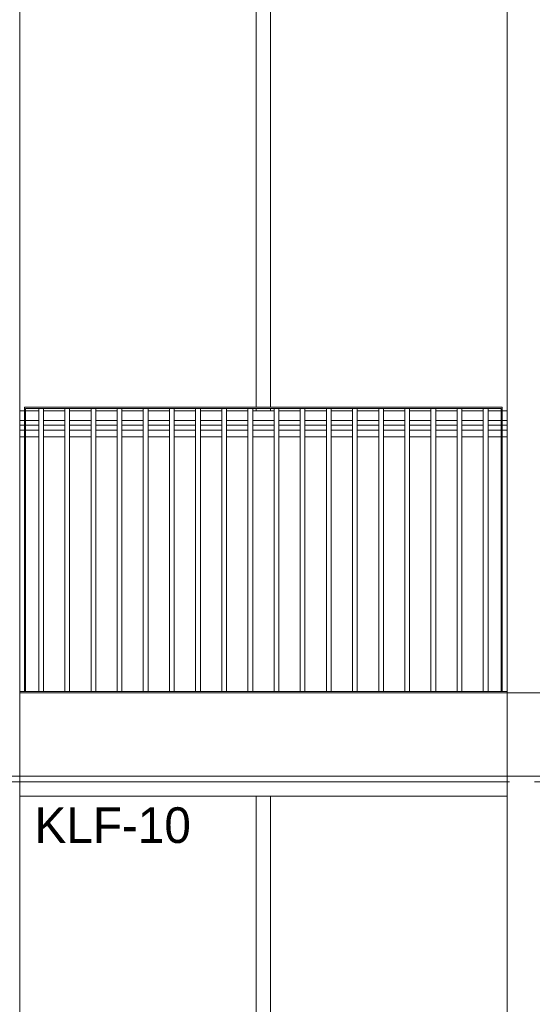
# Model space of a CAD drawing. Header units: millimetres. Extents: x -65 to 293624, y -1905 to 31061.
# Tile 110 of 256: x 57341 to 59497, y 15031 to 19171. Entities that reach past the tile are written whole.
import ezdxf
from ezdxf.enums import TextEntityAlignment as Align

# ---------------------------------------------------------------- set-up
doc = ezdxf.new("R2010")
doc.units = ezdxf.units.MM
doc.header["$MEASUREMENT"] = 0
doc.linetypes.add('Hidden Line', pattern=[317.5, 211.666667, -105.833333])
for name, color, linetype in [('00 2D joon.AR', 7, 'Continuous'), ('00 Silt sein.AR', 7, 'Continuous'), ('1232 Välisseinad.AR', 7, 'Continuous'), ('1244 Fassaadivarustus.AR', 7, 'Continuous'), ('1245 Klaasfassaadid.AR', 7, 'Continuous'), ('1251 Rõdupiirded.AR', 7, 'Continuous'), ('1253 Terrassipostid.AR', 7, 'Continuous'), ('1253 Välisterrassid.AR', 7, 'Continuous')]:
    doc.layers.add(name, color=color, linetype=linetype)
doc.styles.add('GENERATED_STYLE_4', font='txt', dxfattribs={"width": 0.84})

# ---------------------------------------------------------------- blocks, each defined once
blk = doc.blocks.new('Section Element_17_2', base_point=(-38239, 12361.4))
at = {"layer": '1253 Terrassipostid.AR', "color": 7, "linetype": 'Continuous', "lineweight": 13}
for p, q in [((57340.6, 16346.4), (57340.6, 21405.1)), ((57340.6, 15990.4), (57340.6, 16341.4)), ((57340.6, 12351.4), (57340.6, 15990.4))]:
    blk.add_line(p, q, dxfattribs=at)
blk = doc.blocks.new('Section Element_18_2', base_point=(-38239, 12361.4))
at = {"layer": '1253 Terrassipostid.AR', "color": 7, "linetype": 'Continuous', "lineweight": 13}
for p, q in [((59390.6, 21555), (59390.6, 16346.4)), ((59390.6, 16341.4), (59390.6, 15990.4)), ((59390.6, 15990.4), (59390.6, 12351.4))]:
    blk.add_line(p, q, dxfattribs=at)
blk = doc.blocks.new('Section Element_49_2', base_point=(-38239, 12361.4))
at = {"layer": '1232 Välisseinad.AR', "color": 7, "linetype": 'Continuous', "lineweight": 13}
blk.add_line((59390.6, 15966.4), (57340.6, 15966.4), dxfattribs=at)
blk = doc.blocks.new('Section Element_59_2', base_point=(-38239, 12361.4))
at = {"layer": '1253 Välisterrassid.AR', "color": 7, "linetype": 'Continuous', "lineweight": 13}
for p, q in [((59390.6, 16341.4), (59540.6, 16341.4)), ((57190.6, 15990.4), (57340.6, 15990.4)), ((57340.6, 15990.4), (59390.6, 15990.4)), ((59390.6, 15990.4), (59540.6, 15990.4))]:
    blk.add_line(p, q, dxfattribs=at)
blk = doc.blocks.new('Section Element_75_2', base_point=(-38239, 12361.4))
at = {"layer": '1244 Fassaadivarustus.AR', "color": 7, "linetype": 'Continuous', "lineweight": 13}
for p, q in [((57360.6, 17485.4), (57340.6, 17485.4)), ((57420.6, 17485.4), (57365.6, 17485.4)), ((57530.6, 17485.4), (57440.6, 17485.4)), ((57640.6, 17485.4), (57550.6, 17485.4)), ((57750.6, 17485.4), (57660.6, 17485.4)), ((57860.6, 17485.4), (57770.6, 17485.4)), ((57970.6, 17485.4), (57880.6, 17485.4)), ((58080.6, 17485.4), (57990.6, 17485.4)), ((58190.6, 17485.4), (58100.6, 17485.4)), ((58300.6, 17485.4), (58210.6, 17485.4)), ((58410.6, 17485.4), (58320.6, 17485.4)), ((58520.6, 17485.4), (58430.6, 17485.4)), ((58630.6, 17485.4), (58540.6, 17485.4)), ((58740.6, 17485.4), (58650.6, 17485.4)), ((58850.6, 17485.4), (58760.6, 17485.4)), ((58960.6, 17485.4), (58870.6, 17485.4)), ((59070.6, 17485.4), (58980.6, 17485.4)), ((59180.6, 17485.4), (59090.6, 17485.4)), ((59290.6, 17485.4), (59200.6, 17485.4)), ((59365.6, 17485.4), (59310.6, 17485.4)), ((59390.6, 17485.4), (59370.6, 17485.4)), ((57360.6, 17466.4), (57340.6, 17466.4)), ((57360.6, 17445.2), (57340.6, 17445.2)), ((57420.6, 17466.4), (57365.6, 17466.4)), ((57420.6, 17445.2), (57365.6, 17445.2)), ((57530.6, 17466.4), (57440.6, 17466.4)), ((57530.6, 17445.2), (57440.6, 17445.2)), ((57640.6, 17466.4), (57550.6, 17466.4)), ((57640.6, 17445.2), (57550.6, 17445.2)), ((57750.6, 17466.4), (57660.6, 17466.4)), ((57750.6, 17445.2), (57660.6, 17445.2)), ((57860.6, 17466.4), (57770.6, 17466.4)), ((57860.6, 17445.2), (57770.6, 17445.2)), ((57970.6, 17466.4), (57880.6, 17466.4)), ((57970.6, 17445.2), (57880.6, 17445.2)), ((58080.6, 17466.4), (57990.6, 17466.4)), ((58080.6, 17445.2), (57990.6, 17445.2)), ((58190.6, 17466.4), (58100.6, 17466.4)), ((58190.6, 17445.2), (58100.6, 17445.2)), ((58300.6, 17466.4), (58210.6, 17466.4)), ((58300.6, 17445.2), (58210.6, 17445.2)), ((58410.6, 17466.4), (58320.6, 17466.4)), ((58410.6, 17445.2), (58320.6, 17445.2)), ((58520.6, 17466.4), (58430.6, 17466.4)), ((58520.6, 17445.2), (58430.6, 17445.2)), ((58630.6, 17466.4), (58540.6, 17466.4)), ((58630.6, 17445.2), (58540.6, 17445.2)), ((58740.6, 17466.4), (58650.6, 17466.4)), ((58740.6, 17445.2), (58650.6, 17445.2)), ((58850.6, 17466.4), (58760.6, 17466.4)), ((58850.6, 17445.2), (58760.6, 17445.2)), ((58960.6, 17466.4), (58870.6, 17466.4)), ((58960.6, 17445.2), (58870.6, 17445.2)), ((59070.6, 17466.4), (58980.6, 17466.4)), ((59070.6, 17445.2), (58980.6, 17445.2)), ((59180.6, 17466.4), (59090.6, 17466.4)), ((59180.6, 17445.2), (59090.6, 17445.2)), ((59290.6, 17466.4), (59200.6, 17466.4)), ((59290.6, 17445.2), (59200.6, 17445.2)), ((59365.6, 17466.4), (59310.6, 17466.4)), ((59365.6, 17445.2), (59310.6, 17445.2)), ((59390.6, 17466.4), (59370.6, 17466.4)), ((59390.6, 17445.2), (59370.6, 17445.2)), ((57360.6, 17417.3), (57340.6, 17417.3)), ((57420.6, 17417.3), (57365.6, 17417.3)), ((57530.6, 17417.3), (57440.6, 17417.3)), ((57640.6, 17417.3), (57550.6, 17417.3)), ((57750.6, 17417.3), (57660.6, 17417.3)), ((57860.6, 17417.3), (57770.6, 17417.3)), ((57970.6, 17417.3), (57880.6, 17417.3)), ((58080.6, 17417.3), (57990.6, 17417.3)), ((58190.6, 17417.3), (58100.6, 17417.3)), ((58300.6, 17417.3), (58210.6, 17417.3)), ((58410.6, 17417.3), (58320.6, 17417.3)), ((58520.6, 17417.3), (58430.6, 17417.3)), ((58630.6, 17417.3), (58540.6, 17417.3)), ((58740.6, 17417.3), (58650.6, 17417.3)), ((58850.6, 17417.3), (58760.6, 17417.3)), ((58960.6, 17417.3), (58870.6, 17417.3)), ((59070.6, 17417.3), (58980.6, 17417.3)), ((59180.6, 17417.3), (59090.6, 17417.3)), ((59290.6, 17417.3), (59200.6, 17417.3)), ((59365.6, 17417.3), (59310.6, 17417.3)), ((59390.6, 17417.3), (59370.6, 17417.3))]:
    blk.add_line(p, q, dxfattribs=at)
blk = doc.blocks.new('Section Element_94_2', base_point=(-38239, 12361.4))
at = {"layer": '1245 Klaasfassaadid.AR', "color": 7, "linetype": 'Continuous', "lineweight": 13}
for p, q in [((57360.6, 17526.4), (57340.6, 17526.4)), ((57420.6, 17526.4), (57365.6, 17526.4)), ((57530.6, 17526.4), (57440.6, 17526.4)), ((57640.6, 17526.4), (57550.6, 17526.4)), ((57750.6, 17526.4), (57660.6, 17526.4)), ((57860.6, 17526.4), (57770.6, 17526.4)), ((57970.6, 17526.4), (57880.6, 17526.4)), ((58080.6, 17526.4), (57990.6, 17526.4)), ((58190.6, 17526.4), (58100.6, 17526.4)), ((58300.6, 17526.4), (58210.6, 17526.4)), ((58335.6, 17526.4), (58320.6, 17526.4))]:
    blk.add_line(p, q, dxfattribs=at)
blk = doc.blocks.new('Section Element_95_2', base_point=(-38239, 12361.4))
at = {"layer": '1245 Klaasfassaadid.AR', "color": 7, "linetype": 'Continuous', "lineweight": 13}
for p, q in [((58410.6, 17526.4), (58395.6, 17526.4)), ((58520.6, 17526.4), (58430.6, 17526.4)), ((58630.6, 17526.4), (58540.6, 17526.4)), ((58740.6, 17526.4), (58650.6, 17526.4)), ((58850.6, 17526.4), (58760.6, 17526.4)), ((58960.6, 17526.4), (58870.6, 17526.4)), ((59070.6, 17526.4), (58980.6, 17526.4)), ((59180.6, 17526.4), (59090.6, 17526.4)), ((59290.6, 17526.4), (59200.6, 17526.4)), ((59365.6, 17526.4), (59310.6, 17526.4)), ((59390.6, 17526.4), (59370.6, 17526.4))]:
    blk.add_line(p, q, dxfattribs=at)
blk = doc.blocks.new('Section Element_211_2', base_point=(-38239, 12361.4))
at = {"layer": '1245 Klaasfassaadid.AR', "color": 7, "linetype": 'Continuous', "lineweight": 13}
blk.add_line((58395.6, 15906.4), (59390.6, 15906.4), dxfattribs=at)
blk = doc.blocks.new('Section Element_212_2', base_point=(-38239, 12361.4))
at = {"layer": '1245 Klaasfassaadid.AR', "color": 7, "linetype": 'Continuous', "lineweight": 13}
for p, q in [((58335.6, 12421.4), (58335.6, 15906.4)), ((58335.6, 15906.4), (58395.6, 15906.4)), ((58395.6, 12421.4), (58395.6, 15906.4)), ((58395.6, 12421.4), (58335.6, 12421.4))]:
    blk.add_line(p, q, dxfattribs=at)
blk = doc.blocks.new('Section Element_213_2', base_point=(-38239, 12361.4))
at = {"layer": '1245 Klaasfassaadid.AR', "color": 7, "linetype": 'Continuous', "lineweight": 13}
blk.add_line((57340.6, 15906.4), (58335.6, 15906.4), dxfattribs=at)
blk = doc.blocks.new('Section Element_313_2', base_point=(-38239, 12361.4))
at = {"layer": '1245 Klaasfassaadid.AR', "color": 7, "linetype": 'Continuous', "lineweight": 13}
for p, q in [((58335.6, 17541.4), (58335.6, 19896.4)), ((58335.6, 19896.4), (58395.6, 19896.4)), ((58395.6, 17541.4), (58395.6, 19896.4)), ((58335.6, 17526.4), (58335.6, 17536.4)), ((58395.6, 17526.4), (58335.6, 17526.4)), ((58395.6, 17526.4), (58395.6, 17536.4))]:
    blk.add_line(p, q, dxfattribs=at)
blk = doc.blocks.new('Section Element_688_2', base_point=(-38239, 12361.4))
at = {"layer": '1251 Rõdupiirded.AR', "color": 7, "linetype": 'Continuous', "lineweight": 13}
for p, q in [((57340.6, 16346.4), (59390.6, 16346.4)), ((57340.6, 16346.4), (57340.6, 16341.4)), ((57340.6, 16341.4), (59390.6, 16341.4)), ((59390.6, 16346.4), (59390.6, 16341.4))]:
    blk.add_line(p, q, dxfattribs=at)
blk = doc.blocks.new('Section Element_700_2', base_point=(-38239, 12361.4))
at = {"layer": '1251 Rõdupiirded.AR', "color": 7, "linetype": 'Continuous', "lineweight": 13}
for p, q in [((57870.6, 17541.4), (57980.6, 17541.4)), ((57870.6, 17536.4), (57980.6, 17536.4))]:
    blk.add_line(p, q, dxfattribs=at)
blk = doc.blocks.new('Section Element_701_2', base_point=(-38239, 12361.4))
at = {"layer": '1251 Rõdupiirded.AR', "color": 7, "linetype": 'Continuous', "lineweight": 13}
for p, q in [((57760.6, 17541.4), (57870.6, 17541.4)), ((57760.6, 17536.4), (57870.6, 17536.4))]:
    blk.add_line(p, q, dxfattribs=at)
blk = doc.blocks.new('Section Element_702_2', base_point=(-38239, 12361.4))
at = {"layer": '1251 Rõdupiirded.AR', "color": 7, "linetype": 'Continuous', "lineweight": 13}
for p, q in [((57650.6, 17541.4), (57760.6, 17541.4)), ((57650.6, 17536.4), (57760.6, 17536.4))]:
    blk.add_line(p, q, dxfattribs=at)
blk = doc.blocks.new('Section Element_703_2', base_point=(-38239, 12361.4))
at = {"layer": '1251 Rõdupiirded.AR', "color": 7, "linetype": 'Continuous', "lineweight": 13}
for p, q in [((57540.6, 17541.4), (57650.6, 17541.4)), ((57540.6, 17536.4), (57650.6, 17536.4))]:
    blk.add_line(p, q, dxfattribs=at)
blk = doc.blocks.new('Section Element_704_2', base_point=(-38239, 12361.4))
at = {"layer": '1251 Rõdupiirded.AR', "color": 7, "linetype": 'Continuous', "lineweight": 13}
for p, q in [((57430.6, 17541.4), (57540.6, 17541.4)), ((57430.6, 17536.4), (57540.6, 17536.4))]:
    blk.add_line(p, q, dxfattribs=at)
blk = doc.blocks.new('Section Element_705_2', base_point=(-38239, 12361.4))
at = {"layer": '1251 Rõdupiirded.AR', "color": 7, "linetype": 'Continuous', "lineweight": 13}
for p, q in [((58310.6, 17541.4), (58420.6, 17541.4)), ((58310.6, 17536.4), (58420.6, 17536.4))]:
    blk.add_line(p, q, dxfattribs=at)
blk = doc.blocks.new('Section Element_706_2', base_point=(-38239, 12361.4))
at = {"layer": '1251 Rõdupiirded.AR', "color": 7, "linetype": 'Continuous', "lineweight": 13}
for p, q in [((58860.6, 17541.4), (58970.6, 17541.4)), ((58860.6, 17536.4), (58970.6, 17536.4))]:
    blk.add_line(p, q, dxfattribs=at)
blk = doc.blocks.new('Section Element_707_2', base_point=(-38239, 12361.4))
at = {"layer": '1251 Rõdupiirded.AR', "color": 7, "linetype": 'Continuous', "lineweight": 13}
for p, q in [((58750.6, 17541.4), (58860.6, 17541.4)), ((58750.6, 17536.4), (58860.6, 17536.4))]:
    blk.add_line(p, q, dxfattribs=at)
blk = doc.blocks.new('Section Element_708_2', base_point=(-38239, 12361.4))
at = {"layer": '1251 Rõdupiirded.AR', "color": 7, "linetype": 'Continuous', "lineweight": 13}
for p, q in [((58090.6, 17541.4), (58200.6, 17541.4)), ((58090.6, 17536.4), (58200.6, 17536.4))]:
    blk.add_line(p, q, dxfattribs=at)
blk = doc.blocks.new('Section Element_709_2', base_point=(-38239, 12361.4))
at = {"layer": '1251 Rõdupiirded.AR', "color": 7, "linetype": 'Continuous', "lineweight": 13}
for p, q in [((58530.6, 17541.4), (58640.6, 17541.4)), ((58530.6, 17536.4), (58640.6, 17536.4))]:
    blk.add_line(p, q, dxfattribs=at)
blk = doc.blocks.new('Section Element_710_2', base_point=(-38239, 12361.4))
at = {"layer": '1251 Rõdupiirded.AR', "color": 7, "linetype": 'Continuous', "lineweight": 13}
for p, q in [((58970.6, 17541.4), (59080.6, 17541.4)), ((58970.6, 17536.4), (59080.6, 17536.4))]:
    blk.add_line(p, q, dxfattribs=at)
blk = doc.blocks.new('Section Element_711_2', base_point=(-38239, 12361.4))
at = {"layer": '1251 Rõdupiirded.AR', "color": 7, "linetype": 'Continuous', "lineweight": 13}
for p, q in [((58200.6, 17541.4), (58310.6, 17541.4)), ((58200.6, 17536.4), (58310.6, 17536.4))]:
    blk.add_line(p, q, dxfattribs=at)
blk = doc.blocks.new('Section Element_712_2', base_point=(-38239, 12361.4))
at = {"layer": '1251 Rõdupiirded.AR', "color": 7, "linetype": 'Continuous', "lineweight": 13}
for p, q in [((59080.6, 17541.4), (59190.6, 17541.4)), ((59080.6, 17536.4), (59190.6, 17536.4))]:
    blk.add_line(p, q, dxfattribs=at)
blk = doc.blocks.new('Section Element_713_2', base_point=(-38239, 12361.4))
at = {"layer": '1251 Rõdupiirded.AR', "color": 7, "linetype": 'Continuous', "lineweight": 13}
for p, q in [((59190.6, 17541.4), (59300.6, 17541.4)), ((59190.6, 17536.4), (59300.6, 17536.4))]:
    blk.add_line(p, q, dxfattribs=at)
blk = doc.blocks.new('Section Element_714_2', base_point=(-38239, 12361.4))
at = {"layer": '1251 Rõdupiirded.AR', "color": 7, "linetype": 'Continuous', "lineweight": 13}
for p, q in [((57980.6, 17541.4), (58090.6, 17541.4)), ((57980.6, 17536.4), (58090.6, 17536.4))]:
    blk.add_line(p, q, dxfattribs=at)
blk = doc.blocks.new('Section Element_715_2', base_point=(-38239, 12361.4))
at = {"layer": '1251 Rõdupiirded.AR', "color": 7, "linetype": 'Continuous', "lineweight": 13}
for p, q in [((58640.6, 17541.4), (58750.6, 17541.4)), ((58640.6, 17536.4), (58750.6, 17536.4))]:
    blk.add_line(p, q, dxfattribs=at)
blk = doc.blocks.new('Section Element_716_2', base_point=(-38239, 12361.4))
at = {"layer": '1251 Rõdupiirded.AR', "color": 7, "linetype": 'Continuous', "lineweight": 13}
for p, q in [((58420.6, 17541.4), (58530.6, 17541.4)), ((58420.6, 17536.4), (58530.6, 17536.4))]:
    blk.add_line(p, q, dxfattribs=at)
blk = doc.blocks.new('Section Element_717_2', base_point=(-38239, 12361.4))
at = {"layer": '1251 Rõdupiirded.AR', "color": 7, "linetype": 'Continuous', "lineweight": 13}
for p, q in [((59290.6, 16346.4), (59290.6, 17536.4)), ((59310.6, 16346.4), (59310.6, 17536.4))]:
    blk.add_line(p, q, dxfattribs=at)
blk = doc.blocks.new('Section Element_718_2', base_point=(-38239, 12361.4))
at = {"layer": '1251 Rõdupiirded.AR', "color": 7, "linetype": 'Continuous', "lineweight": 13}
for p, q in [((59180.6, 16346.4), (59180.6, 17536.4)), ((59200.6, 16346.4), (59200.6, 17536.4))]:
    blk.add_line(p, q, dxfattribs=at)
blk = doc.blocks.new('Section Element_719_2', base_point=(-38239, 12361.4))
at = {"layer": '1251 Rõdupiirded.AR', "color": 7, "linetype": 'Continuous', "lineweight": 13}
for p, q in [((59070.6, 16346.4), (59070.6, 17536.4)), ((59090.6, 16346.4), (59090.6, 17536.4))]:
    blk.add_line(p, q, dxfattribs=at)
blk = doc.blocks.new('Section Element_720_2', base_point=(-38239, 12361.4))
at = {"layer": '1251 Rõdupiirded.AR', "color": 7, "linetype": 'Continuous', "lineweight": 13}
for p, q in [((58960.6, 16346.4), (58960.6, 17536.4)), ((58980.6, 16346.4), (58980.6, 17536.4))]:
    blk.add_line(p, q, dxfattribs=at)
blk = doc.blocks.new('Section Element_721_2', base_point=(-38239, 12361.4))
at = {"layer": '1251 Rõdupiirded.AR', "color": 7, "linetype": 'Continuous', "lineweight": 13}
for p, q in [((58850.6, 16346.4), (58850.6, 17536.4)), ((58870.6, 16346.4), (58870.6, 17536.4))]:
    blk.add_line(p, q, dxfattribs=at)
blk = doc.blocks.new('Section Element_722_2', base_point=(-38239, 12361.4))
at = {"layer": '1251 Rõdupiirded.AR', "color": 7, "linetype": 'Continuous', "lineweight": 13}
for p, q in [((58740.6, 16346.4), (58740.6, 17536.4)), ((58760.6, 16346.4), (58760.6, 17536.4))]:
    blk.add_line(p, q, dxfattribs=at)
blk = doc.blocks.new('Section Element_723_2', base_point=(-38239, 12361.4))
at = {"layer": '1251 Rõdupiirded.AR', "color": 7, "linetype": 'Continuous', "lineweight": 13}
for p, q in [((58630.6, 16346.4), (58630.6, 17536.4)), ((58650.6, 16346.4), (58650.6, 17536.4))]:
    blk.add_line(p, q, dxfattribs=at)
blk = doc.blocks.new('Section Element_724_2', base_point=(-38239, 12361.4))
at = {"layer": '1251 Rõdupiirded.AR', "color": 7, "linetype": 'Continuous', "lineweight": 13}
for p, q in [((58520.6, 16346.4), (58520.6, 17536.4)), ((58540.6, 16346.4), (58540.6, 17536.4))]:
    blk.add_line(p, q, dxfattribs=at)
blk = doc.blocks.new('Section Element_725_2', base_point=(-38239, 12361.4))
at = {"layer": '1251 Rõdupiirded.AR', "color": 7, "linetype": 'Continuous', "lineweight": 13}
for p, q in [((58410.6, 16346.4), (58410.6, 17536.4)), ((58430.6, 16346.4), (58430.6, 17536.4))]:
    blk.add_line(p, q, dxfattribs=at)
blk = doc.blocks.new('Section Element_726_2', base_point=(-38239, 12361.4))
at = {"layer": '1251 Rõdupiirded.AR', "color": 7, "linetype": 'Continuous', "lineweight": 13}
for p, q in [((58300.6, 16346.4), (58300.6, 17536.4)), ((58320.6, 16346.4), (58320.6, 17536.4))]:
    blk.add_line(p, q, dxfattribs=at)
blk = doc.blocks.new('Section Element_727_2', base_point=(-38239, 12361.4))
at = {"layer": '1251 Rõdupiirded.AR', "color": 7, "linetype": 'Continuous', "lineweight": 13}
for p, q in [((58190.6, 16346.4), (58190.6, 17536.4)), ((58210.6, 16346.4), (58210.6, 17536.4))]:
    blk.add_line(p, q, dxfattribs=at)
blk = doc.blocks.new('Section Element_728_2', base_point=(-38239, 12361.4))
at = {"layer": '1251 Rõdupiirded.AR', "color": 7, "linetype": 'Continuous', "lineweight": 13}
for p, q in [((58080.6, 16346.4), (58080.6, 17536.4)), ((58100.6, 16346.4), (58100.6, 17536.4))]:
    blk.add_line(p, q, dxfattribs=at)
blk = doc.blocks.new('Section Element_729_2', base_point=(-38239, 12361.4))
at = {"layer": '1251 Rõdupiirded.AR', "color": 7, "linetype": 'Continuous', "lineweight": 13}
for p, q in [((57970.6, 16346.4), (57970.6, 17536.4)), ((57990.6, 16346.4), (57990.6, 17536.4))]:
    blk.add_line(p, q, dxfattribs=at)
blk = doc.blocks.new('Section Element_730_2', base_point=(-38239, 12361.4))
at = {"layer": '1251 Rõdupiirded.AR', "color": 7, "linetype": 'Continuous', "lineweight": 13}
for p, q in [((57860.6, 16346.4), (57860.6, 17536.4)), ((57880.6, 16346.4), (57880.6, 17536.4))]:
    blk.add_line(p, q, dxfattribs=at)
blk = doc.blocks.new('Section Element_731_2', base_point=(-38239, 12361.4))
at = {"layer": '1251 Rõdupiirded.AR', "color": 7, "linetype": 'Continuous', "lineweight": 13}
for p, q in [((57750.6, 16346.4), (57750.6, 17536.4)), ((57770.6, 16346.4), (57770.6, 17536.4))]:
    blk.add_line(p, q, dxfattribs=at)
blk = doc.blocks.new('Section Element_732_2', base_point=(-38239, 12361.4))
at = {"layer": '1251 Rõdupiirded.AR', "color": 7, "linetype": 'Continuous', "lineweight": 13}
for p, q in [((57640.6, 16346.4), (57640.6, 17536.4)), ((57660.6, 16346.4), (57660.6, 17536.4))]:
    blk.add_line(p, q, dxfattribs=at)
blk = doc.blocks.new('Section Element_733_2', base_point=(-38239, 12361.4))
at = {"layer": '1251 Rõdupiirded.AR', "color": 7, "linetype": 'Continuous', "lineweight": 13}
for p, q in [((57530.6, 16346.4), (57530.6, 17536.4)), ((57550.6, 16346.4), (57550.6, 17536.4))]:
    blk.add_line(p, q, dxfattribs=at)
blk = doc.blocks.new('Section Element_734_2', base_point=(-38239, 12361.4))
at = {"layer": '1251 Rõdupiirded.AR', "color": 7, "linetype": 'Continuous', "lineweight": 13}
for p, q in [((57420.6, 16346.4), (57420.6, 17536.4)), ((57430.6, 17536.4), (57430.6, 17536.4)), ((57440.6, 16346.4), (57440.6, 17536.4))]:
    blk.add_line(p, q, dxfattribs=at)
blk = doc.blocks.new('Section Element_735_2', base_point=(-38239, 12361.4))
at = {"layer": '1251 Rõdupiirded.AR', "color": 7, "linetype": 'Continuous', "lineweight": 13}
for p, q in [((57360.6, 17541.4), (57430.6, 17541.4)), ((57365.6, 17536.4), (57430.6, 17536.4))]:
    blk.add_line(p, q, dxfattribs=at)
blk = doc.blocks.new('Section Element_736_2', base_point=(-38239, 12361.4))
at = {"layer": '1251 Rõdupiirded.AR', "color": 7, "linetype": 'Continuous', "lineweight": 13}
for p, q in [((57360.6, 16346.4), (57360.6, 17541.4)), ((57365.6, 16346.4), (57365.6, 17536.4))]:
    blk.add_line(p, q, dxfattribs=at)
blk = doc.blocks.new('Section Element_737_2', base_point=(-38239, 12361.4))
at = {"layer": '1251 Rõdupiirded.AR', "color": 7, "linetype": 'Continuous', "lineweight": 13}
for p, q in [((59365.6, 17536.4), (59365.6, 16346.4)), ((59370.6, 17541.4), (59370.6, 16346.4))]:
    blk.add_line(p, q, dxfattribs=at)
blk = doc.blocks.new('Section Element_738_2', base_point=(-38239, 12361.4))
at = {"layer": '1251 Rõdupiirded.AR', "color": 7, "linetype": 'Continuous', "lineweight": 13}
for p, q in [((59300.6, 17541.4), (59370.6, 17541.4)), ((59300.6, 17536.4), (59365.6, 17536.4))]:
    blk.add_line(p, q, dxfattribs=at)
blk = doc.blocks.new('Label_5_2', base_point=(57403, 15905.8))
at = {"layer": '00 Silt sein.AR', "color": 5, "lineweight": 13, "style": 'GENERATED_STYLE_4'}
blk.add_attdef('DUMMY_25', text='', height=150, dxfattribs=at).set_placement((57403, 15859.4), align=Align.TOP_LEFT)

msp = doc.modelspace()

# ---------------------------------------------------------------- linework, layer by layer
at = {"layer": '00 2D joon.AR', "color": 41, "linetype": 'Hidden Line', "lineweight": 13, "true_color": 0xffeda8, "flags": 128}
msp.add_lwpolyline([(56673.3, 15990.5), (56673.3, 15966.4), (65985.6, 15966.4), (65985.6, 15990.5)], close=True, dxfattribs=at)

# ---------------------------------------------------------------- block references
at = {"layer": '00 Silt sein.AR', "color": 5, "linetype": 'Continuous', "lineweight": 13}
msp.add_blockref('Label_5_2', (57403, 15905.8), dxfattribs=at).add_auto_attribs({'DUMMY_25': 'KLF-10'})
at = {"layer": '1232 Välisseinad.AR', "lineweight": 0}
msp.add_blockref('Section Element_49_2', (-38239, 12361.4), dxfattribs=at)
at = {"layer": '1244 Fassaadivarustus.AR', "lineweight": 0}
msp.add_blockref('Section Element_75_2', (-38239, 12361.4), dxfattribs=at)
at = {"layer": '1245 Klaasfassaadid.AR', "lineweight": 0}
for name in ['Section Element_313_2', 'Section Element_94_2', 'Section Element_95_2', 'Section Element_213_2', 'Section Element_212_2', 'Section Element_211_2']:
    msp.add_blockref(name, (-38239, 12361.4), dxfattribs=at)
at = {"layer": '1251 Rõdupiirded.AR', "lineweight": 0}
for name in ['Section Element_735_2', 'Section Element_736_2', 'Section Element_734_2', 'Section Element_704_2', 'Section Element_733_2', 'Section Element_703_2', 'Section Element_732_2', 'Section Element_702_2', 'Section Element_731_2', 'Section Element_701_2', 'Section Element_730_2', 'Section Element_700_2', 'Section Element_729_2', 'Section Element_714_2', 'Section Element_728_2', 'Section Element_708_2', 'Section Element_727_2', 'Section Element_711_2', 'Section Element_726_2', 'Section Element_705_2', 'Section Element_725_2', 'Section Element_716_2', 'Section Element_724_2', 'Section Element_709_2', 'Section Element_723_2', 'Section Element_715_2', 'Section Element_722_2', 'Section Element_707_2', 'Section Element_721_2', 'Section Element_706_2', 'Section Element_720_2', 'Section Element_710_2', 'Section Element_719_2', 'Section Element_712_2', 'Section Element_718_2', 'Section Element_713_2', 'Section Element_717_2', 'Section Element_738_2', 'Section Element_737_2', 'Section Element_688_2']:
    msp.add_blockref(name, (-38239, 12361.4), dxfattribs=at)
at = {"layer": '1253 Terrassipostid.AR', "lineweight": 0}
for name in ['Section Element_18_2', 'Section Element_17_2']:
    msp.add_blockref(name, (-38239, 12361.4), dxfattribs=at)
at = {"layer": '1253 Välisterrassid.AR', "lineweight": 0}
msp.add_blockref('Section Element_59_2', (-38239, 12361.4), dxfattribs=at)

doc.saveas('drawing.dxf')
